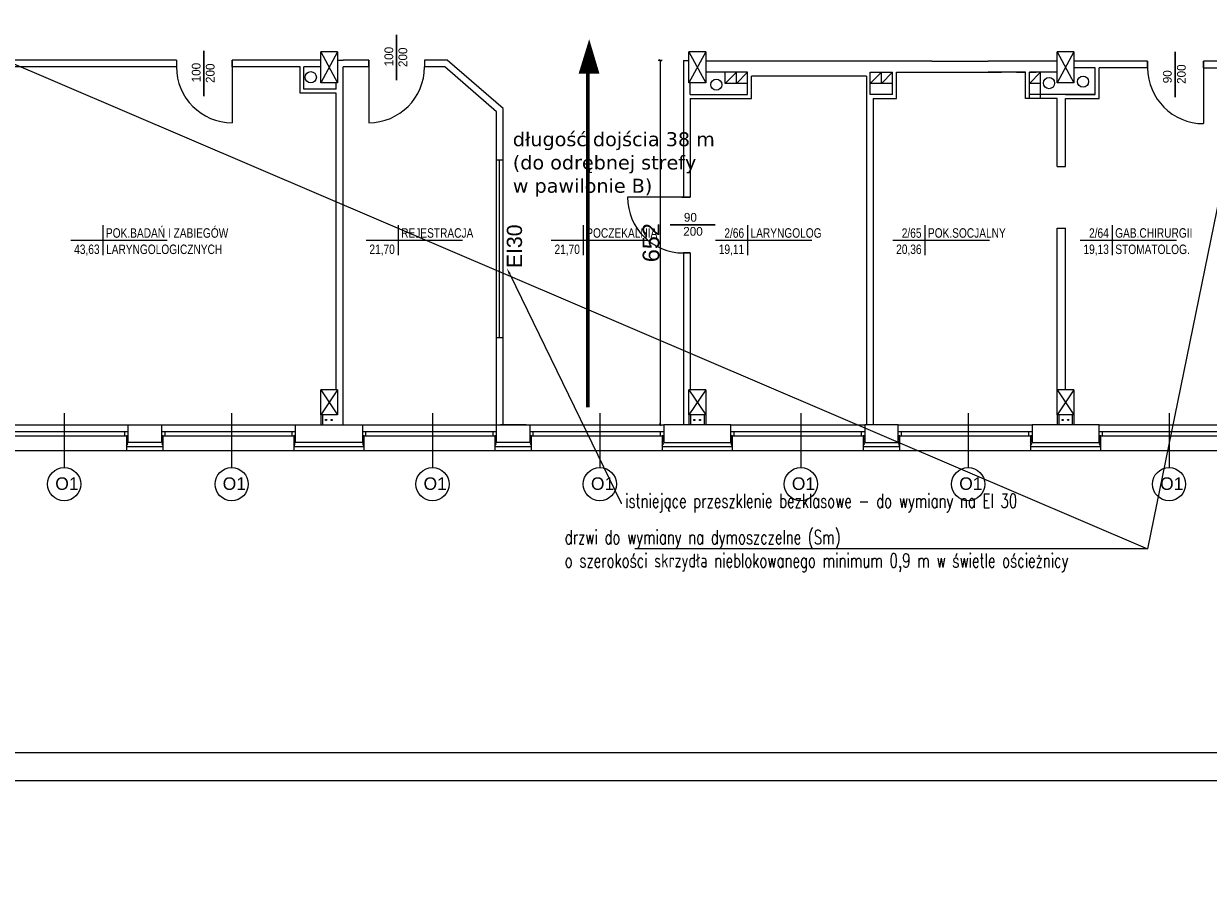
# Model space of a CAD drawing. Header units: millimetres. Extents: x 126553 to 403692, y -95821 to 38049.
# Tile 154 of 256: x 219768 to 221891, y 5235 to 6802. Entities that reach past the tile are written whole.
import ezdxf
from ezdxf import colors
from ezdxf.entities.mleader import LeaderData, LeaderLine
from ezdxf.enums import TextEntityAlignment as Align
from ezdxf.math import Vec2, Vec3

# ---------------------------------------------------------------- set-up
doc = ezdxf.new("R2010")
doc.units = ezdxf.units.MM
for name, color, linetype, lineweight in [('_(06 GRUBA)', 7, 'Continuous', 40), ('docieplenie', 6, 'Continuous', 18), ('docieplenie zew.', 6, 'Continuous', 18), ('ewakaucja', 3, 'Continuous', 50), ('OKNA', 7, 'Continuous', 13), ('opisy', 7, 'Continuous', 18), ('ramki', 250, 'Continuous', 13), ('WYMIAR', 7, 'Continuous', 18), ('ŚCIANY CIENKIE', 7, 'Continuous', 18), ('ŚCIANY GRUBE', 7, 'Continuous', 20)]:
    doc.layers.add(name, color=color, linetype=linetype, lineweight=lineweight)
doc.layers.add('KOMINY', color=94, linetype='Continuous', plot=False)
doc.layers.add('WENTYLE_WADLIWE', color=1, linetype='Continuous')
doc.layers.add('WIDOK', color=7, linetype='Continuous')
doc.styles.add('Arial', font='arial.ttf')
doc.styles.add('ROMANS', font='romans.shx', dxfattribs={"width": 0.7})
doc.styles.add('STYLE1', font='txt', dxfattribs={"width": 0.8})
doc.linetypes.add('ZIGZAG', pattern='A,0.0001,-0.2,[131,LTYPESHP.SHX,S=0.2,R=0,X=-0.2,Y=0],-0.4,[131,LTYPESHP.SHX,S=0.2,R=180,X=0.2,Y=0],-0.2', length=0.8001)
doc.dimstyles.new('cm_cm 1_100', dxfattribs={"dimtxt": 30, "dimasz": 0.5, "dimexe": 5, "dimexo": 3, "dimgap": 1, "dimtad": 1, "dimdec": 1, "dimrnd": 1, "dimdsep": 46, "dimtxsty": 'Arial', "dimblk": 'B', "dimcen": 0, "dimdle": 5, "dimse1": 1, "dimse2": 1, "dimclrd": 256, "dimclre": 256, "dimclrt": 6, "dimadec": 4, "dimazin": 0, "dimtfac": 1, "dimtdec": 1, "dimtmove": 0, "dimatfit": 3, "dimldrblk": 'NONE', "dimfxl": 1, "dimarcsym": 0})

# ---------------------------------------------------------------- blocks, each defined once
blk = doc.blocks.new('METKA')
for p, q in [((0, 26.9), (0, -26.9)), ((-57.4, 0), (115.4, 0))]:
    blk.add_line(p, q)
at = {"layer": 'opisy', "style": 'STYLE1', "width": 0.8, "flags": 4}
for tag, p in [('NUMER', (-6.1, 4.5)), ('POWIERZCHNIA', (-6, -24.6))]:
    blk.add_attdef(tag, text='', height=17, dxfattribs=at).set_placement(p, align=Align.RIGHT)
for tag, p in [('NAZWA', (5.3, 4.6)), ('POSADZKA', (5.6, -24.7))]:
    blk.add_attdef(tag, p, '', height=17, dxfattribs=at)
blk = doc.blocks.new('B')
at = {"color": 2}
blk.add_line((-3.5, -3.5), (3.5, 3.5), dxfattribs=at)
at = {"color": 6}
blk.add_line((-2.5, 0), (2.5, 0), dxfattribs=at)
blk.add_line((0, -7), (0, 7))
blk = doc.blocks.new('*D3050')
at = {"layer": 'Defpoints', "color": 0, "lineweight": -3}
for p in [(220950.7, 6735.7), (220909.2, 6083.7), (220950.7, 6083.7)]:
    blk.add_point(p, dxfattribs=at)
at = {"layer": 'WYMIAR', "lineweight": -2}
blk.add_line((220909.2, 6735.2), (220909.2, 6084.2), dxfattribs=at)
at = {"layer": 'WYMIAR', "lineweight": -2, "xscale": 0.5, "yscale": 0.5, "zscale": 0.5}
for p, rotation in [((220909.2, 6735.7), 90), ((220909.2, 6083.7), 270)]:
    blk.add_blockref('B', p, dxfattribs=dict(at, rotation=rotation))
at = {"layer": 'WYMIAR', "color": 6, "lineweight": -3, "insert": (220892.9, 6409.7), "char_height": 30, "attachment_point": 5, "rotation": 90, "style": 'Arial'}
blk.add_mtext('652', dxfattribs=at)
blk = doc.blocks.new('_None')

msp = doc.modelspace()

# ---------------------------------------------------------------- linework, layer by layer
at = {"layer": 'docieplenie', "color": 0, "linetype": 'ZIGZAG'}
for p, q in [((219952.87518, 6050.75245), (219955.52144, 6053.12851)), ((219955.22179, 6048.92405), (219952.87518, 6050.75245)), ((219952.91362, 6055.08295), (219955.51836, 6057.59137)), ((219955.52144, 6053.12851), (219952.91362, 6055.08295)), ((219952.92668, 6060.0264), (219955.4984, 6062.51847)), ((219955.51836, 6057.59137), (219952.92668, 6060.0264)), ((219955.4984, 6062.51847), (219954.25151, 6063.5308)), ((220015.86656, 6053.75122), (220018.47995, 6056.10187)), ((220018.46674, 6051.59823), (220015.86656, 6053.75122)), ((220015.88945, 6062.70489), (220016.75305, 6063.45522)), ((220018.51752, 6060.64146), (220015.88945, 6062.70489)), ((220015.88945, 6058.54051), (220018.51752, 6060.64146)), ((220018.47995, 6056.10187), (220015.88945, 6058.54051)), ((220016.12659, 6049.11117), (220018.46674, 6051.59823)), ((220252.94993, 6052.62216), (220255.3752, 6055.27165)), ((220255.20659, 6049.22323), (220252.94993, 6052.62216)), ((220253.08582, 6058.14754), (220255.4405, 6060.69675)), ((220255.3752, 6055.27165), (220253.08582, 6058.14754)), ((220255.4405, 6060.69675), (220253.21657, 6063.24586)), ((220376.18795, 6058.65362), (220378.44109, 6061.48408)), ((220378.24797, 6056.14476), (220376.18795, 6058.65362)), ((220376.18795, 6053.70033), (220378.24797, 6056.14476)), ((220378.31239, 6051.96342), (220376.18795, 6053.70033)), ((220376.18795, 6049.13296), (220378.31239, 6051.96342)), ((220378.44109, 6061.48408), (220376.25238, 6063.47824)), ((220612.87518, 6050.75245), (220615.52144, 6053.12851)), ((220615.22179, 6048.92405), (220612.87518, 6050.75245)), ((220612.91362, 6055.08295), (220615.51836, 6057.59137)), ((220615.52144, 6053.12851), (220612.91362, 6055.08295)), ((220612.92668, 6060.0264), (220615.4984, 6062.51847)), ((220615.51836, 6057.59137), (220612.92668, 6060.0264)), ((220615.4984, 6062.51847), (220614.25151, 6063.5308)), ((220675.86656, 6053.75122), (220678.47995, 6056.10187)), ((220678.46674, 6051.59823), (220675.86656, 6053.75122)), ((220675.88945, 6062.70489), (220676.75305, 6063.45522)), ((220678.51752, 6060.64146), (220675.88945, 6062.70489)), ((220675.88945, 6058.54051), (220678.51752, 6060.64146)), ((220678.47995, 6056.10187), (220675.88945, 6058.54051)), ((220676.12659, 6049.11117), (220678.46674, 6051.59823)), ((220912.94993, 6052.62216), (220915.3752, 6055.27165)), ((220915.20659, 6049.22323), (220912.94993, 6052.62216)), ((220913.08582, 6058.14754), (220915.4405, 6060.69675)), ((220915.3752, 6055.27165), (220913.08582, 6058.14754)), ((220915.4405, 6060.69675), (220913.21657, 6063.24586)), ((221036.18795, 6058.65362), (221038.44109, 6061.48408)), ((221038.24797, 6056.14476), (221036.18795, 6058.65362)), ((221036.18795, 6053.70033), (221038.24797, 6056.14476)), ((221038.31239, 6051.96342), (221036.18795, 6053.70033)), ((221036.18795, 6049.13296), (221038.31239, 6051.96342)), ((221038.44109, 6061.48408), (221036.25238, 6063.47824)), ((221272.87518, 6050.75245), (221275.52144, 6053.12851)), ((221275.22179, 6048.92405), (221272.87518, 6050.75245)), ((221272.91362, 6055.08295), (221275.51836, 6057.59137)), ((221275.52144, 6053.12851), (221272.91362, 6055.08295)), ((221272.92668, 6060.0264), (221275.4984, 6062.51847)), ((221275.51836, 6057.59137), (221272.92668, 6060.0264)), ((221275.4984, 6062.51847), (221274.25151, 6063.5308)), ((221335.86656, 6053.75122), (221338.47995, 6056.10187)), ((221338.46674, 6051.59823), (221335.86656, 6053.75122)), ((221335.88945, 6062.70489), (221336.75305, 6063.45522)), ((221338.51752, 6060.64146), (221335.88945, 6062.70489)), ((221335.88945, 6058.54051), (221338.51752, 6060.64146)), ((221338.47995, 6056.10187), (221335.88945, 6058.54051)), ((221336.12659, 6049.11117), (221338.46674, 6051.59823)), ((221572.94993, 6052.62216), (221575.3752, 6055.27165)), ((221575.20659, 6049.22323), (221572.94993, 6052.62216)), ((221573.08582, 6058.14754), (221575.4405, 6060.69675)), ((221575.3752, 6055.27165), (221573.08582, 6058.14754)), ((221575.4405, 6060.69675), (221573.21657, 6063.24586)), ((221696.18795, 6058.65362), (221698.44109, 6061.48408)), ((221698.24797, 6056.14476), (221696.18795, 6058.65362)), ((221696.18795, 6053.70033), (221698.24797, 6056.14476)), ((221698.31239, 6051.96342), (221696.18795, 6053.70033)), ((221696.18795, 6049.13296), (221698.31239, 6051.96342)), ((221698.44109, 6061.48408), (221696.25238, 6063.47824)), ((219952.91509, 6046.39691), (219955.22179, 6048.92405)), ((219954.20645, 6044.72881), (219952.91509, 6046.39691)), ((219954.20645, 6044.72881), (220017.05109, 6044.72881)), ((220018.57827, 6047.21799), (220016.12659, 6049.11117)), ((220017.05109, 6044.72881), (220018.57827, 6047.21799)), ((220252.98265, 6046.70681), (220255.20659, 6049.22323)), ((220254.16381, 6044.7064), (220252.98265, 6046.70681)), ((220254.16381, 6044.7064), (220376.89615, 6044.7064)), ((220378.24797, 6047.01012), (220376.18795, 6049.13296)), ((220376.89615, 6044.7064), (220378.24797, 6047.01012)), ((220612.91509, 6046.39691), (220615.22179, 6048.92405)), ((220614.20645, 6044.72881), (220612.91509, 6046.39691)), ((220614.20645, 6044.72881), (220677.05109, 6044.72881)), ((220678.57827, 6047.21799), (220676.12659, 6049.11117)), ((220677.05109, 6044.72881), (220678.57827, 6047.21799)), ((220912.98265, 6046.70681), (220915.20659, 6049.22323)), ((220914.16381, 6044.7064), (220912.98265, 6046.70681)), ((220914.16381, 6044.7064), (221036.89615, 6044.7064)), ((221038.24797, 6047.01012), (221036.18795, 6049.13296)), ((221036.89615, 6044.7064), (221038.24797, 6047.01012)), ((221272.91509, 6046.39691), (221275.22179, 6048.92405)), ((221274.20645, 6044.72881), (221272.91509, 6046.39691)), ((221274.20645, 6044.72881), (221337.05109, 6044.72881)), ((221338.57827, 6047.21799), (221336.12659, 6049.11117)), ((221337.05109, 6044.72881), (221338.57827, 6047.21799)), ((221572.98265, 6046.70681), (221575.20659, 6049.22323)), ((221574.16381, 6044.7064), (221572.98265, 6046.70681)), ((221574.16381, 6044.7064), (221696.89615, 6044.7064)), ((221698.24797, 6047.01012), (221696.18795, 6049.13296)), ((221696.89615, 6044.7064), (221698.24797, 6047.01012))]:
    msp.add_line(p, q, dxfattribs=at)
at = {"layer": 'docieplenie', "color": 0}
for p, q in [((220252.72505, 6063.67806), (220252.72505, 6037.67806)), ((220378.72505, 6037.67806), (220378.72505, 6063.67806)), ((221572.72505, 6063.67806), (221572.72505, 6051.67806)), ((221698.72505, 6037.67806), (221698.72505, 6063.67806))]:
    msp.add_line(p, q, dxfattribs=at)
at = {"layer": 'docieplenie', "color": 0, "lineweight": 30}
for points in [[(220436.56657, 6700.76144), (220436.56657, 6781.62939)], [(220091.30892, 6672.15834), (220091.30892, 6753.02628)], [(221831.77492, 6670.54978), (221831.77492, 6751.41773)], [(220927.00456, 6441.33904), (221007.8725, 6441.33904)]]:
    msp.add_lwpolyline(points, dxfattribs=at)
at = {"layer": 'docieplenie', "color": 0, "lineweight": 0}
for points in [[(220142.22365, 6724.48194), (220142.22365, 6624.48194)], [(220386.72756, 6724.48194), (220386.72756, 6624.48194)], [(221882.68966, 6722.87339), (221882.68966, 6622.87339)], [(220950.72505, 6491.17806), (220850.72505, 6491.17806)]]:
    msp.add_lwpolyline(points, dxfattribs=at)
for centre, start, end in [((220142.22365, 6724.48194), 180, 270), ((220386.72756, 6724.48194), 270, 0), ((221882.68966, 6722.87339), 180, 270), ((220950.72505, 6491.17806), 180, 270)]:
    msp.add_arc(centre, 100, start, end, dxfattribs=at)
at = {"layer": 'docieplenie zew.', "color": 0}
for p, q in [((219955.72505, 6063.67806), (219952.72505, 6063.67806)), ((219952.72505, 6063.67806), (219952.72505, 6037.67806)), ((220018.72505, 6063.67806), (220015.72505, 6063.67806)), ((220018.72505, 6037.67806), (220018.72505, 6063.67806)), ((220255.72505, 6063.67806), (220252.72505, 6063.67806)), ((220255.72505, 6063.67806), (220252.72505, 6063.67806)), ((220252.72505, 6063.67806), (220252.72505, 6051.67806)), ((220252.72505, 6051.67806), (220252.72505, 6037.67806)), ((220378.72505, 6063.67806), (220375.72505, 6063.67806)), ((220378.72505, 6063.67806), (220375.72505, 6063.67806)), ((220378.72505, 6037.67806), (220378.72505, 6063.67806)), ((220615.72505, 6063.67806), (220612.72505, 6063.67806)), ((220612.72505, 6063.67806), (220612.72505, 6037.67806)), ((220678.72505, 6063.67806), (220675.72505, 6063.67806)), ((220678.72505, 6037.67806), (220678.72505, 6063.67806)), ((220915.72505, 6063.67806), (220912.72505, 6063.67806)), ((220912.72505, 6063.67806), (220912.72505, 6037.67806)), ((220915.72505, 6063.67806), (220912.72505, 6063.67806)), ((220912.72505, 6063.67806), (220912.72505, 6051.67806)), ((220912.72505, 6051.67806), (220912.72505, 6037.67806)), ((221038.72505, 6063.67806), (221035.72505, 6063.67806)), ((221038.72505, 6063.67806), (221035.72505, 6063.67806)), ((221038.72505, 6037.67806), (221038.72505, 6063.67806)), ((221038.72505, 6037.67806), (221038.72505, 6063.67806)), ((221275.72505, 6063.67806), (221272.72505, 6063.67806)), ((221272.72505, 6063.67806), (221272.72505, 6037.67806)), ((221338.72505, 6063.67806), (221335.72505, 6063.67806)), ((221338.72505, 6037.67806), (221338.72505, 6063.67806)), ((221575.72505, 6063.67806), (221572.72505, 6063.67806)), ((221572.72505, 6063.67806), (221572.72505, 6037.67806)), ((221575.72505, 6063.67806), (221572.72505, 6063.67806)), ((221572.72505, 6051.67806), (221572.72505, 6037.67806)), ((221698.72505, 6063.67806), (221695.72505, 6063.67806)), ((221698.72505, 6063.67806), (221695.72505, 6063.67806)), ((221698.72505, 6037.67806), (221698.72505, 6063.67806)), ((219952.72505, 6037.67806), (220015.72505, 6037.67806)), ((220015.72505, 6037.67806), (220018.72505, 6037.67806)), ((220252.72505, 6037.67806), (220375.72505, 6037.67806)), ((220252.72505, 6037.67806), (220375.72505, 6037.67806)), ((220375.72505, 6037.67806), (220378.72505, 6037.67806)), ((220375.72505, 6037.67806), (220378.72505, 6037.67806)), ((220612.72505, 6037.67806), (220675.72505, 6037.67806)), ((220675.72505, 6037.67806), (220678.72505, 6037.67806)), ((220912.72505, 6037.67806), (221035.72505, 6037.67806)), ((220912.72505, 6037.67806), (221035.72505, 6037.67806)), ((221035.72505, 6037.67806), (221038.72505, 6037.67806)), ((221035.72505, 6037.67806), (221038.72505, 6037.67806)), ((221272.72505, 6037.67806), (221335.72505, 6037.67806)), ((221335.72505, 6037.67806), (221338.72505, 6037.67806)), ((221572.72505, 6037.67806), (221695.72505, 6037.67806)), ((221572.72505, 6037.67806), (221695.72505, 6037.67806)), ((221695.72505, 6037.67806), (221698.72505, 6037.67806)), ((221695.72505, 6037.67806), (221698.72505, 6037.67806))]:
    msp.add_line(p, q, dxfattribs=at)
at = {"layer": 'ewakaucja', "color": 3, "lineweight": 60}
msp.add_lwpolyline([(220781.93603, 6774.03708, 0, 37.5, 0), (220781.6812, 6712.33436, 37.5, 37.5, 0)], format="xyseb", dxfattribs=at)
msp.add_lwpolyline([(220779.68619, 6115.21099), (220779.68619, 6755.43704)], dxfattribs=at)
at = {"layer": 'KOMINY', "color": 0}
for p, q in [((221025.72505, 6694.87339), (221025.72505, 6714.87339)), ((221045.72505, 6714.87339), (221025.72505, 6694.87339)), ((221025.72505, 6694.87339), (221025.72505, 6714.87339)), ((221065.72505, 6714.87339), (221045.72505, 6694.87339)), ((221065.72505, 6714.87339), (221045.72505, 6694.87339)), ((221045.72505, 6694.87339), (221045.72505, 6714.87339)), ((221305.72505, 6714.87339), (221285.72505, 6694.87339)), ((221305.72505, 6694.87339), (221305.72505, 6714.87339)), ((221325.72505, 6714.87339), (221305.72505, 6694.87339)), ((221570.72505, 6667.87339), (221570.72505, 6714.87339)), ((221590.72505, 6714.87339), (221570.72505, 6694.87339)), ((221590.72505, 6667.87339), (221590.72505, 6714.87339)), ((221065.72505, 6694.87339), (221025.72505, 6694.87339)), ((221065.72505, 6694.87339), (221025.72505, 6694.87339)), ((221325.72505, 6694.87339), (221285.72505, 6694.87339)), ((221590.72505, 6694.87339), (221570.72505, 6694.87339))]:
    msp.add_line(p, q, dxfattribs=at)
for centre in [(220282.9491, 6705.99767), (221009.823, 6692.59078), (221606.08629, 6695.4336), (221667.00757, 6698.11479)]:
    msp.add_circle(centre, 10, dxfattribs=at)
at = {"layer": 'OKNA', "color": 4}
for p, q in [((220615.72505, 6239.84888), (220615.72505, 6558.0039)), ((220621.32796, 6239.84888), (220621.32796, 6558.0039)), ((220627.72505, 6239.84888), (220627.72505, 6558.0039))]:
    msp.add_line(p, q, dxfattribs=at)
at = {"layer": 'OKNA', "color": 0}
for p, q in [((219715.72505, 6071.67806), (219955.72505, 6071.67806)), ((219715.72505, 6063.67806), (219955.72505, 6063.67806)), ((219949.72505, 6063.67806), (219949.72505, 6071.67806)), ((220015.72505, 6071.67806), (220255.72505, 6071.67806)), ((220015.72505, 6063.67806), (220255.72505, 6063.67806)), ((220021.72505, 6063.67806), (220021.72505, 6071.67806)), ((220249.72505, 6063.67806), (220249.72505, 6071.67806)), ((220375.72505, 6071.67806), (220615.72505, 6071.67806)), ((220375.72505, 6063.67806), (220615.72505, 6063.67806)), ((220381.72505, 6063.67806), (220381.72505, 6071.67806)), ((220609.72505, 6063.67806), (220609.72505, 6071.67806)), ((220675.72505, 6071.67806), (220915.72505, 6071.67806)), ((220675.72505, 6063.67806), (220915.72505, 6063.67806)), ((220681.72505, 6063.67806), (220681.72505, 6071.67806)), ((220909.72505, 6063.67806), (220909.72505, 6071.67806)), ((221035.72505, 6071.67806), (221275.72505, 6071.67806)), ((221035.72505, 6063.67806), (221275.72505, 6063.67806)), ((221041.72505, 6063.67806), (221041.72505, 6071.67806)), ((221269.72505, 6063.67806), (221269.72505, 6071.67806)), ((221335.72505, 6071.67806), (221575.72505, 6071.67806)), ((221335.72505, 6063.67806), (221575.72505, 6063.67806)), ((221341.72505, 6063.67806), (221341.72505, 6071.67806)), ((221569.72505, 6063.67806), (221569.72505, 6071.67806)), ((221695.72505, 6071.67806), (221935.72505, 6071.67806)), ((221695.72505, 6063.67806), (221935.72505, 6063.67806)), ((221701.72505, 6063.67806), (221701.72505, 6071.67806))]:
    msp.add_line(p, q, dxfattribs=at)
at = {"layer": 'opisy', "color": 0}
for p, q in [((219841.10959, 6104.15036), (219841.10959, 6006.92606)), ((220141.10959, 6104.15036), (220141.10959, 6006.92606)), ((220501.10959, 6104.15036), (220501.10959, 6006.92606)), ((220801.10959, 6104.15036), (220801.10959, 6006.92606)), ((221161.10959, 6104.15036), (221161.10959, 6006.92606)), ((221461.10959, 6104.15036), (221461.10959, 6006.92606)), ((221821.10959, 6104.15036), (221821.10959, 6006.92606))]:
    msp.add_line(p, q, dxfattribs=at)
for centre in [(219841.10959, 5977.22581), (220141.10959, 5977.22581), (220501.10959, 5977.22581), (220801.10959, 5977.22581), (221161.10959, 5977.22581), (221461.10959, 5977.22581), (221821.10959, 5977.22581)]:
    msp.add_circle(centre, 29.70025, dxfattribs=at)
at = {"layer": 'ramki', "color": 0, "ltscale": 0.6}
for points in [[(213966.30998, 9645.64919), (226870.0253, 9645.64919), (226870.0253, 5445.64919), (213966.30998, 5445.64919)], [(214166.30998, 9595.64919), (226820.0253, 9595.64919), (226820.0253, 5495.64919), (214166.30998, 5495.64919)]]:
    msp.add_lwpolyline(points, close=True, dxfattribs=at)
at = {"layer": 'WIDOK', "color": 0}
for p, q in [((219715.72505, 6083.67806), (219955.72505, 6083.67806)), ((220015.72505, 6083.67806), (220255.72505, 6083.67806)), ((220375.72505, 6083.67806), (220615.72505, 6083.67806)), ((220668.72505, 6083.67806), (220915.72505, 6083.67806)), ((221035.72505, 6083.67806), (221275.72505, 6083.67806)), ((221335.72505, 6083.67806), (221575.72505, 6083.67806)), ((221695.72505, 6083.67806), (221935.72505, 6083.67806)), ((219715.72505, 6037.67806), (219955.72505, 6037.67806)), ((220015.72505, 6037.67806), (220255.72505, 6037.67806)), ((220375.72505, 6037.67806), (220615.72505, 6037.67806)), ((220668.72505, 6037.67806), (220915.72505, 6037.67806)), ((221035.72505, 6037.67806), (221275.72505, 6037.67806)), ((221335.72505, 6037.67806), (221575.72505, 6037.67806)), ((221695.72505, 6037.67806), (221935.72505, 6037.67806))]:
    msp.add_line(p, q, dxfattribs=at)
at = {"layer": 'ŚCIANY CIENKIE', "color": 0}
for p, q in [((220330.72505, 6751.17806), (220300.72505, 6696.17806)), ((220300.72505, 6751.17806), (220330.72505, 6696.17806)), ((220990.72505, 6751.17806), (220960.72505, 6696.17806)), ((220960.72505, 6751.17806), (220990.72505, 6696.17806)), ((221650.72505, 6751.17806), (221620.72505, 6696.17806)), ((221620.72505, 6751.17806), (221650.72505, 6696.17806)), ((220330.72505, 6146.17806), (220300.72505, 6101.17806)), ((220300.72505, 6146.17806), (220330.72505, 6101.17806)), ((220990.72505, 6146.17806), (220960.72505, 6101.17806)), ((220960.72505, 6146.17806), (220990.72505, 6101.17806)), ((221650.72505, 6146.17806), (221620.72505, 6101.17806)), ((221620.72505, 6146.17806), (221650.72505, 6101.17806))]:
    msp.add_line(p, q, dxfattribs=at)
at = {"layer": 'ŚCIANY GRUBE', "color": 0}
for p, q in [((220330.72505, 6751.17806), (220300.72505, 6751.17806)), ((220300.72505, 6696.17806), (220300.72505, 6751.17806)), ((220330.72505, 6751.17806), (220330.72505, 6696.17806)), ((220990.72505, 6751.17806), (220960.72505, 6751.17806)), ((220960.72505, 6696.17806), (220960.72505, 6751.17806)), ((220990.72505, 6751.17806), (220990.72505, 6696.17806)), ((221650.72505, 6751.17806), (221620.72505, 6751.17806)), ((221620.72505, 6696.17806), (221620.72505, 6751.17806)), ((221650.72505, 6751.17806), (221650.72505, 6696.17806)), ((220042.25905, 6736.48194), (219670.72505, 6736.48194)), ((220042.18825, 6736.48194), (220042.18825, 6724.48194)), ((220042.22365, 6736.48194), (220042.22365, 6724.48194)), ((220042.22365, 6736.48194), (220042.22365, 6724.48194)), ((220042.25905, 6736.48194), (220042.25905, 6724.48194)), ((220300.72505, 6736.48194), (220142.22365, 6736.48194)), ((220300.72505, 6736.48194), (220142.22365, 6736.48194)), ((220142.22365, 6724.48194), (220142.22365, 6736.48194)), ((220142.22365, 6724.48194), (220142.22365, 6736.48194)), ((220142.22365, 6736.48194), (220142.22365, 6716.48194)), ((220142.22365, 6724.48194), (220142.22365, 6736.48194)), ((220142.22365, 6724.48194), (220142.22365, 6736.48194)), ((220142.22365, 6736.48194), (220142.22365, 6724.48194)), ((220330.72505, 6736.48194), (220340.72505, 6736.48194)), ((220386.72756, 6736.48194), (220340.72505, 6736.48194)), ((220386.72756, 6736.48194), (220340.72505, 6736.48194)), ((220386.72756, 6724.48194), (220386.72756, 6736.48194)), ((220386.72756, 6724.48194), (220386.72756, 6736.48194)), ((220386.72756, 6736.48194), (220386.72756, 6716.48194)), ((220386.72756, 6724.48194), (220386.72756, 6736.48194)), ((220386.72756, 6724.48194), (220386.72756, 6736.48194)), ((220386.72756, 6736.48194), (220386.72756, 6724.48194)), ((220509.19106, 6736.48194), (220486.69216, 6736.48194)), ((220527.67386, 6736.48194), (220486.69216, 6736.48194)), ((220486.69216, 6736.48194), (220486.69216, 6724.48194)), ((220486.72756, 6736.48194), (220486.72756, 6724.48194)), ((220627.72505, 6649.74548), (220527.67386, 6736.48194)), ((220950.72505, 6735.67806), (220950.72505, 6491.17806)), ((220950.72505, 6735.67806), (220960.72505, 6735.67806)), ((221396.22505, 6734.87339), (220990.72505, 6734.87339)), ((221396.22505, 6734.87339), (221266.22505, 6734.87339)), ((221396.22505, 6734.87339), (221497.22505, 6734.87339)), ((221620.72505, 6734.87339), (221497.22505, 6734.87339)), ((221782.72505, 6734.87339), (221650.72505, 6734.87339)), ((221782.65426, 6734.87339), (221782.65426, 6722.87339)), ((221782.68966, 6734.87339), (221782.68966, 6722.87339)), ((221782.68966, 6734.87339), (221782.68966, 6722.87339)), ((221782.72505, 6722.87339), (221782.72505, 6734.87339)), ((221782.72505, 6734.87339), (221782.72505, 6722.87339)), ((221882.68966, 6722.87339), (221882.68966, 6734.87339)), ((221882.68966, 6722.87339), (221882.68966, 6734.87339)), ((221882.68966, 6734.87339), (221882.68966, 6714.87339)), ((221882.68966, 6722.87339), (221882.68966, 6734.87339)), ((221882.68966, 6722.87339), (221882.68966, 6734.87339)), ((221882.68966, 6734.87339), (221882.68966, 6722.87339)), ((221882.72505, 6722.87339), (221882.72505, 6734.87339)), ((221925.72505, 6734.87339), (221882.72505, 6734.87339)), ((219795.72505, 6724.48194), (219730.72505, 6724.48194)), ((220042.25905, 6724.48194), (219795.72505, 6724.48194)), ((220263.72505, 6724.48194), (220142.22365, 6724.48194)), ((220263.72505, 6724.48194), (220142.22365, 6724.48194)), ((220263.72505, 6677.48194), (220263.72505, 6724.48194)), ((220300.72505, 6724.48194), (220270.72505, 6724.48194)), ((220300.72505, 6724.48194), (220270.72505, 6724.48194)), ((220270.72505, 6684.48194), (220270.72505, 6724.48194)), ((220340.72505, 6083.67806), (220340.72505, 6724.48194)), ((220386.72756, 6724.48194), (220340.72505, 6724.48194)), ((220386.72756, 6724.48194), (220340.72505, 6724.48194)), ((220523.19647, 6724.48194), (220486.69216, 6724.48194)), ((220615.72505, 6644.26698), (220523.19647, 6724.48194)), ((221065.72505, 6714.87339), (220990.72505, 6714.87339)), ((221065.72505, 6674.87339), (221065.72505, 6714.87339)), ((221285.72505, 6714.87339), (221302.72505, 6714.87339)), ((221285.72505, 6714.87339), (221325.72505, 6714.87339)), ((221285.72505, 6674.87339), (221285.72505, 6714.87339)), ((221325.72505, 6674.87339), (221325.72505, 6714.87339)), ((221332.72505, 6667.87339), (221332.72505, 6714.87339)), ((221332.72505, 6714.87339), (221520.72505, 6714.87339)), ((221563.72505, 6714.87339), (221497.22505, 6714.87339)), ((221547.72505, 6714.87339), (221563.72505, 6714.87339)), ((221563.72505, 6667.87339), (221563.72505, 6714.87339)), ((221620.72505, 6714.87339), (221570.72505, 6714.87339)), ((221570.72505, 6674.87339), (221570.72505, 6714.87339)), ((221570.72505, 6714.87339), (221582.72505, 6714.87339)), ((221688.72505, 6722.87339), (221650.72505, 6722.87339)), ((221688.72505, 6674.87339), (221688.72505, 6722.87339)), ((221782.72505, 6722.87339), (221695.72505, 6722.87339)), ((221695.72505, 6667.87339), (221695.72505, 6722.87339)), ((221882.72505, 6722.87339), (221925.72505, 6722.87339)), ((220330.72505, 6696.17806), (220300.72505, 6696.17806)), ((220328.72505, 6684.48194), (220328.72505, 6696.17806)), ((220990.72505, 6696.17806), (220960.72505, 6696.17806)), ((220962.72505, 6674.87339), (220962.72505, 6696.17806)), ((221072.72505, 6667.87339), (221072.72505, 6707.87339)), ((221278.72505, 6707.87339), (221072.72505, 6707.87339)), ((221278.72505, 6707.87339), (221278.72505, 6083.67806)), ((221650.72505, 6696.17806), (221620.72505, 6696.17806)), ((220328.72505, 6677.48194), (220263.72505, 6677.48194)), ((220328.72505, 6684.48194), (220270.72505, 6684.48194)), ((220328.72505, 6146.17806), (220328.72505, 6677.48194)), ((220962.72505, 6674.87339), (221065.72505, 6674.87339)), ((220962.72505, 6667.87339), (220962.72505, 6491.17806)), ((220962.72505, 6667.87339), (221072.72505, 6667.87339)), ((221325.72505, 6674.87339), (221285.72505, 6674.87339)), ((221290.72505, 6667.87339), (221290.72505, 6083.67806)), ((221290.72505, 6667.87339), (221332.72505, 6667.87339)), ((221620.72505, 6667.87339), (221563.72505, 6667.87339)), ((221688.72505, 6674.87339), (221570.72505, 6674.87339)), ((221620.72505, 6545.82442), (221620.72505, 6667.87339)), ((221635.72505, 6674.87339), (221688.72505, 6674.87339)), ((221635.72505, 6667.87339), (221695.72505, 6667.87339)), ((221635.72505, 6545.82442), (221635.72505, 6667.87339)), ((220627.72505, 6558.0039), (220627.72505, 6649.74548)), ((220615.72505, 6558.0039), (220615.72505, 6644.26698)), ((220615.72505, 6558.0039), (220627.72505, 6558.0039)), ((221620.72505, 6545.82442), (221635.72505, 6545.82442)), ((220947.72505, 6491.17806), (220962.72505, 6491.17806)), ((220950.72505, 6491.17806), (220962.72505, 6491.17806)), ((220962.72505, 6491.17806), (220950.72505, 6491.17806)), ((221620.72505, 6146.17806), (221620.72505, 6435.82442)), ((221620.72505, 6435.82442), (221635.72505, 6435.82442)), ((221635.72505, 6146.17806), (221635.72505, 6435.82442)), ((220947.72505, 6391.17806), (220962.72505, 6391.17806)), ((220950.72505, 6391.17806), (220950.72505, 6083.67806)), ((220962.72505, 6391.17806), (220950.72505, 6391.17806)), ((220962.72505, 6391.17806), (220950.72505, 6391.17806)), ((220962.72505, 6391.17806), (220962.72505, 6146.17806)), ((220615.72505, 6083.67806), (220615.72505, 6239.84888)), ((220615.72505, 6239.84888), (220627.72505, 6239.84888)), ((220627.72505, 6083.67806), (220627.72505, 6239.84888)), ((220330.72505, 6146.17806), (220300.72505, 6146.17806)), ((220300.72505, 6101.17806), (220300.72505, 6146.17806)), ((220330.72505, 6146.17806), (220330.72505, 6101.17806)), ((220990.72505, 6146.17806), (220960.72505, 6146.17806)), ((220960.72505, 6101.17806), (220960.72505, 6146.17806)), ((220990.72505, 6146.17806), (220990.72505, 6101.17806)), ((221650.72505, 6146.17806), (221620.72505, 6146.17806)), ((221620.72505, 6101.17806), (221620.72505, 6146.17806)), ((221650.72505, 6146.17806), (221650.72505, 6101.17806)), ((220300.72505, 6101.17806), (220300.72505, 6083.67806)), ((220330.72505, 6101.17806), (220300.72505, 6101.17806)), ((220303.72505, 6101.17806), (220303.72505, 6083.67806)), ((220990.72505, 6101.17806), (220960.72505, 6101.17806)), ((220960.72505, 6101.17806), (220960.72505, 6083.67806)), ((220963.72505, 6101.17806), (220963.72505, 6083.67806)), ((220987.72505, 6101.17806), (220987.72505, 6083.67806)), ((220990.72496, 6101.1781), (220990.72496, 6083.6781)), ((220990.72505, 6101.17806), (220990.72505, 6083.67806)), ((221650.72505, 6101.17806), (221620.72505, 6101.17806)), ((221620.72515, 6101.17801), (221620.72515, 6083.67801)), ((221623.72515, 6101.17801), (221623.72515, 6083.67801)), ((221647.72515, 6101.17801), (221647.72515, 6083.67801)), ((221650.72505, 6101.17806), (221650.72505, 6083.67806)), ((221650.72515, 6101.17801), (221650.72515, 6083.67801)), ((219955.72505, 6051.67806), (219955.72505, 6083.67806)), ((219955.72505, 6083.67806), (219960.72505, 6083.67806)), ((219955.72505, 6083.67806), (220015.72505, 6083.67806)), ((220015.72505, 6083.67806), (220015.72505, 6051.67806)), ((220255.72505, 6051.67806), (220255.72505, 6083.67806)), ((220255.72505, 6083.67806), (220375.72505, 6083.67806)), ((220375.72505, 6083.67806), (220375.72505, 6051.67806)), ((220615.72505, 6051.67806), (220615.72505, 6083.67806)), ((220615.72505, 6083.67806), (220675.72505, 6083.67806)), ((220668.72505, 6083.67806), (220622.72505, 6083.67806)), ((220675.72505, 6083.67806), (220675.72505, 6051.67806)), ((221035.72505, 6083.67806), (220915.72505, 6083.67806)), ((220915.72505, 6083.67806), (220915.72505, 6051.67806)), ((221035.72505, 6051.67806), (221035.72505, 6083.67806)), ((221275.72505, 6083.67806), (221275.72505, 6051.67806)), ((221335.72505, 6083.67806), (221275.72505, 6083.67806)), ((221335.72505, 6051.67806), (221335.72505, 6083.67806)), ((221575.72505, 6083.67806), (221575.72505, 6051.67806)), ((221695.72505, 6083.67806), (221575.72505, 6083.67806)), ((221695.72505, 6051.67806), (221695.72505, 6083.67806)), ((220015.72505, 6051.67806), (219955.72505, 6051.67806)), ((220375.72505, 6051.67806), (220255.72505, 6051.67806)), ((220675.72505, 6051.67806), (220615.72505, 6051.67806)), ((220915.72505, 6051.67806), (221035.72505, 6051.67806)), ((221275.72505, 6051.67806), (221335.72505, 6051.67806)), ((221575.72505, 6051.67806), (221695.72505, 6051.67806))]:
    msp.add_line(p, q, dxfattribs=at)
for centre in [(220310.39411, 6092.12401), (220320.39411, 6092.12401), (220970.39411, 6092.12401), (220980.39411, 6092.12401), (221630.3942, 6092.12396), (221640.3942, 6092.12396)]:
    msp.add_circle(centre, 1.06853, dxfattribs=at)

# ---------------------------------------------------------------- block references
at = {"layer": 'opisy', "color": 0}
ref = msp.add_blockref('METKA', (219910.48949, 6413.94252), dxfattribs=at)
ref.add_attrib('NAZWA', 'POK.BADAŃ I ZABIEGÓW ', (219915.83073, 6418.50151), dxfattribs={"height": 17, "style": 'STYLE1', "width": 0.8, "flags": 4})
ref.add_attrib('POSADZKA', 'LARYNGOLOGICZNYCH', (219916.11979, 6389.28527), dxfattribs={"height": 17, "style": 'STYLE1', "width": 0.8, "flags": 4})
ref.add_attrib('POWIERZCHNIA', '43,63', dxfattribs={"height": 17, "style": 'STYLE1', "width": 0.8, "flags": 4}).set_placement((219904.44848, 6389.30475), align=Align.RIGHT)
ref = msp.add_blockref('METKA', (220439.59148, 6413.94252), dxfattribs=at)
ref.add_attrib('NAZWA', 'REJESTRACJA ', (220444.93273, 6418.50151), dxfattribs={"height": 17, "style": 'STYLE1', "width": 0.8, "flags": 4})
ref.add_attrib('POWIERZCHNIA', '21,70', dxfattribs={"height": 17, "style": 'STYLE1', "width": 0.8, "flags": 4}).set_placement((220433.55047, 6389.30475), align=Align.RIGHT)
ref = msp.add_blockref('METKA', (220771.31071, 6413.94252), dxfattribs=at)
ref.add_attrib('NAZWA', 'POCZEKALNIA', (220776.65196, 6418.50151), dxfattribs={"height": 17, "style": 'STYLE1', "width": 0.8, "flags": 4})
ref.add_attrib('POWIERZCHNIA', '21,70', dxfattribs={"height": 17, "style": 'STYLE1', "width": 0.8, "flags": 4}).set_placement((220765.2697, 6389.30475), align=Align.RIGHT)
ref = msp.add_blockref('METKA', (221065.70247, 6413.94252), dxfattribs=at)
ref.add_attrib('NAZWA', 'LARYNGOLOG', (221071.04372, 6418.50151), dxfattribs={"height": 17, "style": 'STYLE1', "width": 0.8, "flags": 4})
ref.add_attrib('NUMER', '2/66', dxfattribs={"height": 17, "style": 'STYLE1', "width": 0.8, "flags": 4}).set_placement((221059.56002, 6418.40995), align=Align.RIGHT)
ref.add_attrib('POWIERZCHNIA', '19,11', dxfattribs={"height": 17, "style": 'STYLE1', "width": 0.8, "flags": 4}).set_placement((221059.66146, 6389.30475), align=Align.RIGHT)
ref = msp.add_blockref('METKA', (221383.64147, 6413.94252), dxfattribs=at)
ref.add_attrib('NAZWA', 'POK.SOCJALNY', (221388.98272, 6418.50151), dxfattribs={"height": 17, "style": 'STYLE1', "width": 0.8, "flags": 4})
ref.add_attrib('NUMER', '2/65', dxfattribs={"height": 17, "style": 'STYLE1', "width": 0.8, "flags": 4}).set_placement((221377.49901, 6418.40995), align=Align.RIGHT)
ref.add_attrib('POWIERZCHNIA', '20,36', dxfattribs={"height": 17, "style": 'STYLE1', "width": 0.8, "flags": 4}).set_placement((221377.60046, 6389.30475), align=Align.RIGHT)
msp.add_blockref('METKA', (221719.24389, 6413.94252), dxfattribs=at).add_auto_attribs({'NAZWA': 'GAB.CHIRURGII', 'POSADZKA': 'STOMATOLOG.', 'NUMER': '2/64', 'POWIERZCHNIA': '19,13'})

# ---------------------------------------------------------------- texts
at = {"layer": 'opisy', "color": 0, "char_height": 15.68, "width": 11.13, "attachment_point": 1, "rotation": 90}
for s, insert in [('100', (220414.98364, 6725.38946)), ('200', (220440.12663, 6724.20158)), ('100', (220069.72599, 6696.78635)), ('200', (220094.86897, 6695.59847)), ('90', (221810.19199, 6695.1778)), ('200', (221835.33498, 6693.98992))]:
    msp.add_mtext(s, dxfattribs=dict(at, insert=insert))
at = {"layer": 'opisy', "color": 1, "true_color": 0xff0000, "insert": (220645.0438, 6607.46781), "char_height": 25, "width": 776.8981818, "attachment_point": 1}
msp.add_mtext('{\\fVerdana|b0|i0|c238|p34;długość dojścia 38 m \\P(do odrębnej strefy \\Pw pawilonie B)}', dxfattribs=at)
at = {"layer": 'opisy', "color": 0, "attachment_point": 1}
for s, insert, char_height, width in [('90', (220951.63257, 6462.92197), 15.68, 11.13), ('200', (220950.44469, 6437.77899), 15.68, 11.13), ('{\\fArial|b0|i0|c238|p34;O1}', (219825.04752, 5989.32523), 22.4, 15.9), ('{\\fArial|b0|i0|c238|p34;O1}', (220125.04752, 5989.32523), 22.4, 15.9), ('{\\fArial|b0|i0|c238|p34;O1}', (220485.04752, 5989.32523), 22.4, 15.9), ('{\\fArial|b0|i0|c238|p34;O1}', (220785.04752, 5989.32523), 22.4, 15.9), ('{\\fArial|b0|i0|c238|p34;O1}', (221145.04752, 5989.32523), 22.4, 15.9), ('{\\fArial|b0|i0|c238|p34;O1}', (221445.04752, 5989.32523), 22.4, 15.9), ('{\\fArial|b0|i0|c238|p34;O1}', (221805.04752, 5989.32523), 22.4, 15.9)]:
    msp.add_mtext(s, dxfattribs=dict(at, insert=insert, char_height=char_height, width=width))
at = {"layer": 'WENTYLE_WADLIWE', "color": 1, "true_color": 0xff0000, "insert": (220634.31934, 6364.09475), "char_height": 27.2, "width": 44.4174403, "attachment_point": 1, "rotation": 90, "style": 'Arial'}
msp.add_mtext('EI30', dxfattribs=at)

# ---------------------------------------------------------------- dimensions: what is measured, and where the dimension line sits
at = {"layer": 'WYMIAR', "color": 6, "lineweight": -3}
dim = msp.add_linear_dim(base=(220909.20037, 6083.67806), p1=(220950.72505, 6735.67806), p2=(220950.72505, 6083.67806), angle=90, dimstyle='cm_cm 1_100', dxfattribs=at)
dim.commit()
dim.dimension.update_dxf_attribs({"geometry": '*D3050', "text_midpoint": (220892.88318, 6409.67806)})

# ---------------------------------------------------------------- leaders
at = {"layer": '_(06 GRUBA)', "color": 5, "lineweight": -2}
ml = msp.add_multileader_mtext('Standard', dxfattribs=at)
ml.set_content('drzwi do wymiany na dymoszczelne (Sm)\\Po szerokości skrzydła nieblokowanego minimum 0,9 m w świetle ościeżnicy', color=5, style='ROMANS')
ml.set_leader_properties()
ml.build(insert=Vec2(0, 0))
ml.multileader.update_dxf_attribs({"text_right_attachment_type": 6, "dogleg_length": 0.36, "arrow_head_size": 12, "scale": 3})
ctx = ml.context
ctx.base_point, ctx.scale, ctx.char_height, ctx.arrow_head_size, ctx.landing_gap_size, ctx.plane_origin = Vec3(220732.1025, 5877.81647), 3, 25, 12, 6, Vec3(220244.0059, 5334.97467)
ctx.right_attachment = 6
notes = []
notes.append((ctx, [(1, (1, 1, 0), (221782.6825, 5861.1498), (-1, 0), 1.08, [(2, [(219835.07475, 7062.56884), (219630.81304, 6781.18197)], 0, []), (0, [(221982.28213, 6839.79927)], 0, [])])]))
ctx.mtext.insert, ctx.mtext.flow_direction = Vec3(220738.1025, 5894.48313), 5
at = {"layer": '_(06 GRUBA)', "color": 5, "lineweight": -3}
ml = msp.add_multileader_mtext('Standard', dxfattribs=at)
ml.set_content('istniejące przeszklenie bezklasowe - do wymiany na EI 30', color=5, style='ROMANS')
ml.set_leader_properties()
ml.build(insert=Vec2(0, 0))
ml.multileader.update_dxf_attribs({"text_right_attachment_type": 6, "dogleg_length": 0.36, "arrow_head_size": 12, "scale": 3})
ctx = ml.context
ctx.base_point, ctx.scale, ctx.char_height, ctx.arrow_head_size, ctx.landing_gap_size, ctx.plane_origin = Vec3(220840.24296, 5943.2236), 3, 25, 12, 6, Vec3(221854.4925, 5143.52586)
ctx.right_attachment = 6
notes.append((ctx, [(1, (1, 1, 0), (220839.16296, 5943.2236), (1, 0), 1.08, [(0, [(220634.31934, 6364.09475)], 0, [])])]))
ctx.mtext.insert, ctx.mtext.flow_direction = Vec3(220846.24296, 5959.89026), 5
for ctx, leaders in notes:
    for number, flags, end, landing, length, lines in leaders:
        leader = LeaderData()
        leader.index, (leader.has_last_leader_line, leader.has_dogleg_vector, leader.attachment_direction) = number, flags
        leader.last_leader_point, leader.dogleg_vector, leader.dogleg_length = Vec3(end), Vec3(landing), length
        for number, points, colour, breaks in lines:
            line = LeaderLine()
            line.index, line.vertices, line.color, line.breaks = number, Vec3.list(points), colors.encode_raw_color(colour), breaks
            leader.lines.append(line)
        ctx.leaders.append(leader)

doc.saveas('drawing.dxf')
